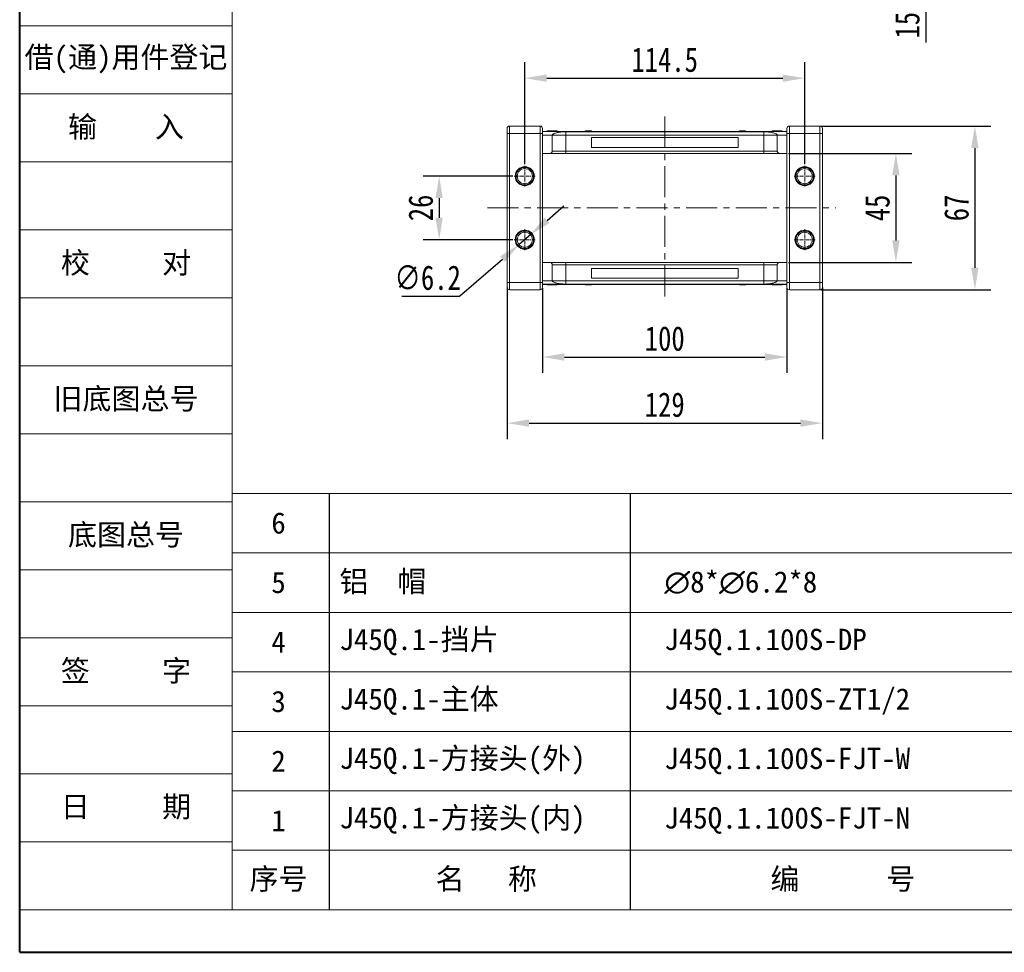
# Model space of a CAD drawing. Header units: millimetres. Extents: x 2205 to 3679, y 833 to 1866.
# Tile 1 of 86: x 2205 to 2607, y 833 to 1215. Entities that reach past the tile are written whole.
import ezdxf

# ---------------------------------------------------------------- set-up
doc = ezdxf.new("R2010")
doc.units = ezdxf.units.MM
doc.linetypes.add('CENTER', pattern=[0.6, 0.375, -0.075, 0.075, -0.075])
doc.linetypes.add('CENTERX2', pattern=[20.32, 12.7, -2.54, 2.54, -2.54])
doc.layers.add('标注线', color=7, linetype='Continuous', lineweight=15)
doc.styles.get("Standard").update_dxf_attribs({"font": '仿宋_GB2312.ttf', "width": 0.8})
doc.styles.add('样式 3.5', font='仿宋_GB2312.ttf')
doc.styles.add('样式 6', font='仿宋_GB2312.ttf')
doc.dimstyles.new('ISO-45.1', dxfattribs={"dimtxt": 10, "dimasz": 9, "dimexe": 6.5, "dimexo": 0.625, "dimgap": 2.5, "dimtad": 1, "dimtoh": 1, "dimdsep": 46, "dimtxsty": 'Standard', "dimcen": 2.5, "dimadec": 0, "dimazin": 0, "dimtfac": 1, "dimtmove": 0, "dimatfit": 3, "dimfxl": 0, "dimarcsym": 0})
doc.dimstyles.new('副本 ISO-45.1', dxfattribs={"dimtxt": 10, "dimasz": 9, "dimexe": 6.5, "dimexo": 0.625, "dimgap": 2.5, "dimtad": 1, "dimdsep": 46, "dimtxsty": 'Standard', "dimcen": 2.5, "dimadec": 0, "dimazin": 0, "dimtfac": 1, "dimtmove": 0, "dimatfit": 3, "dimfxl": 0, "dimarcsym": 0})

# ---------------------------------------------------------------- blocks, each defined once
blk = doc.blocks.new('*D2636')
at = {"color": 0, "lineweight": -2}
for p, q in [((2411.21, 1155.58), (2411.21, 1197.28)), ((2525.71, 1155.58), (2525.71, 1197.28)), ((2420.21, 1190.78), (2516.71, 1190.78))]:
    blk.add_line(p, q, dxfattribs=at)
at = {"color": 0, "lineweight": 9}
for points in [[(2420.21, 1192.28), (2420.21, 1189.28), (2411.21, 1190.78)], [(2516.71, 1192.28), (2516.71, 1189.28), (2525.71, 1190.78)]]:
    blk.add_solid(points, dxfattribs=at)
at = {"layer": 'Defpoints', "color": 0, "lineweight": 9}
for p in [(2525.71, 1190.78), (2411.21, 1154.96), (2525.71, 1154.96)]:
    blk.add_point(p, dxfattribs=at)
at = {"color": 0, "lineweight": 9, "insert": (2468.46, 1198.28), "char_height": 10, "attachment_point": 5}
blk.add_mtext('114.5', dxfattribs=at)
blk = doc.blocks.new('*D2637')
at = {"color": 0, "lineweight": -2}
for p, q in [((2406.29, 1150.67), (2369.68, 1150.67)), ((2376.18, 1141.67), (2376.18, 1133.67)), ((2406.29, 1124.67), (2369.68, 1124.67))]:
    blk.add_line(p, q, dxfattribs=at)
at = {"color": 0, "lineweight": 9}
for points in [[(2374.68, 1141.67), (2377.68, 1141.67), (2376.18, 1150.67)], [(2374.68, 1133.67), (2377.68, 1133.67), (2376.18, 1124.67)]]:
    blk.add_solid(points, dxfattribs=at)
at = {"layer": 'Defpoints', "color": 0, "lineweight": 9}
for p in [(2406.92, 1150.67), (2376.18, 1124.67), (2406.92, 1124.67)]:
    blk.add_point(p, dxfattribs=at)
at = {"color": 0, "lineweight": 9, "insert": (2368.68, 1137.67), "char_height": 10, "attachment_point": 5, "rotation": 90}
blk.add_mtext('26', dxfattribs=at)
blk = doc.blocks.new('*D2638')
at = {"color": 0, "lineweight": -2}
for p, q in [((2519.08, 1159.97), (2569.52, 1159.97)), ((2563.02, 1150.97), (2563.02, 1124.37)), ((2519.08, 1115.37), (2569.52, 1115.37))]:
    blk.add_line(p, q, dxfattribs=at)
at = {"color": 0, "lineweight": 9}
for points in [[(2561.52, 1150.97), (2564.52, 1150.97), (2563.02, 1159.97)], [(2561.52, 1124.37), (2564.52, 1124.37), (2563.02, 1115.37)]]:
    blk.add_solid(points, dxfattribs=at)
at = {"layer": 'Defpoints', "color": 0, "lineweight": 9}
for p in [(2518.46, 1159.97), (2518.46, 1115.37), (2563.02, 1115.37)]:
    blk.add_point(p, dxfattribs=at)
at = {"color": 0, "lineweight": 9, "insert": (2555.52, 1137.67), "char_height": 10, "attachment_point": 5, "rotation": 90}
blk.add_mtext('45', dxfattribs=at)
blk = doc.blocks.new('*D2639')
at = {"color": 0, "lineweight": -2}
for p, q in [((2532.27, 1171.17), (2601.84, 1171.17)), ((2595.34, 1162.17), (2595.34, 1113.17)), ((2532.27, 1104.17), (2601.84, 1104.17))]:
    blk.add_line(p, q, dxfattribs=at)
at = {"color": 0, "lineweight": 9}
for points in [[(2593.84, 1162.17), (2596.84, 1162.17), (2595.34, 1171.17)], [(2593.84, 1113.17), (2596.84, 1113.17), (2595.34, 1104.17)]]:
    blk.add_solid(points, dxfattribs=at)
at = {"layer": 'Defpoints', "color": 0, "lineweight": 9}
for p in [(2531.64, 1171.17), (2531.64, 1104.17), (2595.34, 1104.17)]:
    blk.add_point(p, dxfattribs=at)
at = {"color": 0, "lineweight": 9, "insert": (2587.84, 1137.67), "char_height": 10, "attachment_point": 5, "rotation": 90}
blk.add_mtext('67', dxfattribs=at)
blk = doc.blocks.new('*D2640')
at = {"color": 0, "lineweight": -2}
for p, q in [((2418.46, 1104.87), (2418.46, 1070.16)), ((2518.46, 1104.87), (2518.46, 1070.16)), ((2427.46, 1076.66), (2509.46, 1076.66))]:
    blk.add_line(p, q, dxfattribs=at)
at = {"color": 0, "lineweight": 9}
for points in [[(2427.46, 1078.16), (2427.46, 1075.16), (2418.46, 1076.66)], [(2509.46, 1078.16), (2509.46, 1075.16), (2518.46, 1076.66)]]:
    blk.add_solid(points, dxfattribs=at)
at = {"layer": 'Defpoints', "color": 0, "lineweight": 9}
for p in [(2418.46, 1105.49), (2518.46, 1105.49), (2518.46, 1076.66)]:
    blk.add_point(p, dxfattribs=at)
at = {"color": 0, "lineweight": 9, "insert": (2468.46, 1084.16), "char_height": 10, "attachment_point": 5}
blk.add_mtext('100', dxfattribs=at)
blk = doc.blocks.new('*D2641')
at = {"color": 0, "lineweight": -2}
for p, q in [((2403.96, 1105.15), (2403.96, 1043.1)), ((2532.96, 1105.15), (2532.96, 1043.1)), ((2412.96, 1049.6), (2523.96, 1049.6))]:
    blk.add_line(p, q, dxfattribs=at)
at = {"color": 0, "lineweight": 9}
for points in [[(2412.96, 1051.1), (2412.96, 1048.1), (2403.96, 1049.6)], [(2523.96, 1051.1), (2523.96, 1048.1), (2532.96, 1049.6)]]:
    blk.add_solid(points, dxfattribs=at)
at = {"layer": 'Defpoints', "color": 0, "lineweight": 9}
for p in [(2403.96, 1105.78), (2532.96, 1105.78), (2532.96, 1049.6)]:
    blk.add_point(p, dxfattribs=at)
at = {"color": 0, "lineweight": 9, "insert": (2468.46, 1057.1), "char_height": 10, "attachment_point": 5}
blk.add_mtext('129', dxfattribs=at)
blk = doc.blocks.new('*D2643')
at = {"color": 0, "lineweight": -2}
for p, q in [((2575.25, 1272.89), (2575.25, 1281.89)), ((2530.62, 1263.89), (2581.75, 1263.89)), ((2575.25, 1263.89), (2575.25, 1248.39)), ((2532.58, 1248.39), (2581.75, 1248.39)), ((2575.25, 1239.39), (2575.25, 1205.41))]:
    blk.add_line(p, q, dxfattribs=at)
at = {"color": 0, "lineweight": 9}
for points in [[(2573.75, 1272.89), (2576.75, 1272.89), (2575.25, 1263.89)], [(2573.75, 1239.39), (2576.75, 1239.39), (2575.25, 1248.39)]]:
    blk.add_solid(points, dxfattribs=at)
at = {"layer": 'Defpoints', "color": 0, "lineweight": 9}
for p in [(2530, 1263.89), (2531.96, 1248.39), (2575.25, 1248.39)]:
    blk.add_point(p, dxfattribs=at)
at = {"color": 0, "lineweight": 9, "insert": (2567.75, 1217.9), "char_height": 10, "attachment_point": 5, "rotation": 90}
blk.add_mtext('15.5', dxfattribs=at)
blk = doc.blocks.new('*D2656')
at = {"color": 0, "lineweight": -2}
for p, q in [((2420.35, 1132.59), (2427.15, 1138.49)), ((2413.55, 1126.7), (2408.87, 1122.64)), ((2384.56, 1101.56), (2402.07, 1116.74)), ((2360.86, 1101.56), (2384.56, 1101.56))]:
    blk.add_line(p, q, dxfattribs=at)
at = {"color": 0, "lineweight": 9}
for points in [[(2419.37, 1133.73), (2421.33, 1131.46), (2413.55, 1126.7)], [(2401.08, 1117.87), (2403.05, 1115.61), (2408.87, 1122.64)]]:
    blk.add_solid(points, dxfattribs=at)
at = {"layer": 'Defpoints', "color": 0, "lineweight": 9}
for p in [(2413.55, 1126.7), (2408.87, 1122.64)]:
    blk.add_point(p, dxfattribs=at)
at = {"color": 0, "lineweight": 9, "insert": (2371.46, 1109.06), "char_height": 10, "attachment_point": 5}
blk.add_mtext('∅6.2', dxfattribs=at)

msp = doc.modelspace()

# ---------------------------------------------------------------- linework, layer by layer
at = {"color": 7, "lineweight": 40}
for q in [(2204.591, 1866.035), (3665.419, 833.021)]:
    msp.add_line((2204.591, 833.021), q, dxfattribs=at)
at = {"color": 7, "lineweight": 13}
for q in [(2291.545, 1848.644), (3021.959, 850.411)]:
    msp.add_line((2291.545, 850.411), q, dxfattribs=at)
at = {"color": 7, "lineweight": 15}
for p, q in [((2204.591, 1212.14), (2291.545, 1212.14)), ((2204.591, 1184.315), (2291.545, 1184.315)), ((2204.591, 1156.49), (2291.545, 1156.49)), ((2204.591, 1128.664), (2291.545, 1128.664)), ((2204.591, 1100.839), (2291.545, 1100.839)), ((2204.591, 1073.014), (2291.545, 1073.014)), ((2204.591, 1045.189), (2291.545, 1045.189)), ((2291.545, 1020.841), (2868.868, 1020.841)), ((2204.591, 1017.363), (2291.545, 1017.363)), ((2291.545, 996.494), (2868.868, 996.494)), ((2204.591, 989.538), (2291.545, 989.538)), ((2291.545, 972.147), (2868.868, 972.147)), ((2204.591, 961.713), (2291.545, 961.713)), ((2291.545, 947.8), (2868.868, 947.8)), ((2204.591, 933.887), (2291.545, 933.887)), ((2291.545, 923.453), (2868.868, 923.453)), ((2204.591, 906.062), (2291.545, 906.062)), ((2291.545, 899.106), (2868.868, 899.106)), ((2204.591, 878.237), (2291.545, 878.237)), ((2291.545, 874.759), (3021.959, 874.759)), ((2204.591, 850.411), (2291.545, 850.411))]:
    msp.add_line(p, q, dxfattribs=at)
at = {"color": 1, "linetype": 'CENTERX2', "lineweight": 13}
for p, q in [((2468.459, 1175.03), (2468.459, 1100.301)), ((2395.918, 1137.666), (2538.468, 1137.666))]:
    msp.add_line(p, q, dxfattribs=at)
at = {"color": 7, "linetype": 'Continuous', "lineweight": 15}
for p, q in [((2404.959, 1168.166), (2403.959, 1168.166)), ((2403.959, 1168.166), (2403.959, 1107.166)), ((2404.959, 1171.166), (2404.959, 1168.166)), ((2417.459, 1171.166), (2404.959, 1171.166)), ((2404.959, 1107.166), (2404.959, 1168.166)), ((2404.959, 1168.166), (2417.459, 1168.166)), ((2417.459, 1171.166), (2417.459, 1168.166)), ((2418.459, 1168.166), (2417.459, 1168.166)), ((2417.459, 1168.166), (2417.459, 1107.166)), ((2468.459, 1168.966), (2418.459, 1168.966)), ((2418.459, 1168.921), (2468.459, 1168.921)), ((2418.459, 1168.166), (2418.459, 1107.166)), ((2420.407, 1169.166), (2420.407, 1168.966)), ((2420.814, 1169.166), (2420.814, 1168.966)), ((2422.431, 1169.166), (2422.431, 1168.966)), ((2424.048, 1169.166), (2424.048, 1168.966)), ((2424.459, 1169.166), (2424.459, 1168.966)), ((2468.459, 1168.834), (2427.959, 1168.834)), ((2427.959, 1168.834), (2427.959, 1167.466)), ((2435.976, 1168.966), (2435.976, 1169.166)), ((2435.976, 1169.166), (2436.203, 1169.166)), ((2436.203, 1169.166), (2436.203, 1168.966)), ((2436.215, 1169.166), (2436.203, 1169.166)), ((2436.215, 1168.966), (2436.215, 1169.166)), ((2436.215, 1169.166), (2436.32, 1169.166)), ((2436.32, 1168.966), (2436.32, 1169.166)), ((2436.32, 1169.166), (2436.802, 1169.166)), ((2436.802, 1169.166), (2436.802, 1168.966)), ((2437.011, 1169.166), (2436.802, 1169.166)), ((2437.011, 1168.966), (2437.011, 1169.166)), ((2437.011, 1169.166), (2438.389, 1169.166)), ((2438.389, 1169.166), (2438.389, 1168.966)), ((2438.529, 1169.166), (2438.389, 1169.166)), ((2438.529, 1168.966), (2438.529, 1169.166)), ((2518.459, 1168.966), (2468.459, 1168.966)), ((2468.459, 1168.921), (2518.459, 1168.921)), ((2508.959, 1168.834), (2468.459, 1168.834)), ((2499.003, 1169.166), (2499.003, 1168.966)), ((2499.007, 1169.166), (2499.003, 1169.166)), ((2499.007, 1168.966), (2499.007, 1169.166)), ((2499.007, 1169.166), (2499.488, 1169.166)), ((2499.488, 1168.966), (2499.488, 1169.166)), ((2499.748, 1169.166), (2499.488, 1169.166)), ((2499.748, 1169.166), (2499.748, 1168.966)), ((2499.819, 1169.166), (2499.748, 1169.166)), ((2499.819, 1168.966), (2499.819, 1169.166)), ((2499.819, 1169.166), (2500.263, 1169.166)), ((2500.263, 1168.966), (2500.263, 1169.166)), ((2500.263, 1169.166), (2500.981, 1169.166)), ((2500.981, 1168.966), (2500.981, 1169.166)), ((2500.981, 1169.166), (2501.332, 1169.166)), ((2501.332, 1169.166), (2501.332, 1168.966)), ((2501.438, 1169.166), (2501.332, 1169.166)), ((2501.438, 1168.966), (2501.438, 1169.166)), ((2501.438, 1169.166), (2501.556, 1169.166)), ((2501.556, 1168.966), (2501.556, 1169.166)), ((2508.959, 1167.466), (2508.959, 1168.834)), ((2512.459, 1169.166), (2512.459, 1168.966)), ((2514.512, 1168.966), (2514.512, 1169.166)), ((2516.51, 1169.166), (2516.51, 1168.966)), ((2518.459, 1168.166), (2519.459, 1168.166)), ((2518.459, 1107.166), (2518.459, 1168.166)), ((2519.459, 1168.166), (2519.459, 1171.166)), ((2531.959, 1171.166), (2519.459, 1171.166)), ((2519.459, 1168.166), (2531.959, 1168.166)), ((2519.459, 1107.166), (2519.459, 1168.166)), ((2531.959, 1168.166), (2531.959, 1171.166)), ((2531.959, 1168.166), (2532.959, 1168.166)), ((2531.959, 1168.166), (2531.959, 1107.166)), ((2532.959, 1107.166), (2532.959, 1168.166)), ((2422.459, 1167.466), (2418.459, 1167.466)), ((2422.459, 1167.466), (2427.959, 1167.466)), ((2422.459, 1167.466), (2422.459, 1160.966)), ((2427.959, 1167.466), (2427.959, 1160.966)), ((2427.959, 1167.466), (2468.459, 1167.466)), ((2468.459, 1166.466), (2438.459, 1166.466)), ((2438.459, 1166.466), (2438.459, 1162.466)), ((2468.459, 1167.466), (2508.959, 1167.466)), ((2498.459, 1166.466), (2468.459, 1166.466)), ((2498.459, 1162.466), (2498.459, 1166.466)), ((2508.959, 1167.466), (2514.459, 1167.466)), ((2508.959, 1160.966), (2508.959, 1167.466)), ((2514.459, 1167.466), (2518.459, 1167.466)), ((2514.459, 1160.966), (2514.459, 1167.466)), ((2427.959, 1160.966), (2422.459, 1160.966)), ((2427.959, 1160.966), (2427.959, 1159.966)), ((2468.459, 1160.966), (2427.959, 1160.966)), ((2438.459, 1162.466), (2468.459, 1162.466)), ((2468.459, 1162.466), (2498.459, 1162.466)), ((2508.959, 1160.966), (2468.459, 1160.966)), ((2514.459, 1160.966), (2508.959, 1160.966)), ((2508.959, 1160.966), (2508.959, 1159.966)), ((2418.459, 1159.966), (2421.459, 1159.966)), ((2427.959, 1159.966), (2468.459, 1159.966)), ((2468.459, 1159.966), (2508.959, 1159.966)), ((2515.459, 1159.966), (2518.459, 1159.966)), ((2421.459, 1115.366), (2418.459, 1115.366)), ((2422.459, 1114.366), (2422.459, 1107.866)), ((2422.459, 1114.366), (2427.959, 1114.366)), ((2427.959, 1115.366), (2427.959, 1114.366)), ((2468.459, 1115.366), (2427.959, 1115.366)), ((2427.959, 1114.366), (2427.959, 1107.866)), ((2427.959, 1114.366), (2468.459, 1114.366)), ((2468.459, 1112.866), (2438.459, 1112.866)), ((2438.459, 1112.866), (2438.459, 1108.866)), ((2508.959, 1115.366), (2468.459, 1115.366)), ((2468.459, 1114.366), (2508.959, 1114.366)), ((2498.459, 1112.866), (2468.459, 1112.866)), ((2498.459, 1108.866), (2498.459, 1112.866)), ((2508.959, 1114.366), (2508.959, 1115.366)), ((2508.959, 1114.366), (2514.459, 1114.366)), ((2508.959, 1107.866), (2508.959, 1114.366)), ((2514.459, 1107.866), (2514.459, 1114.366)), ((2515.459, 1115.366), (2518.459, 1115.366)), ((2418.459, 1107.866), (2422.459, 1107.866)), ((2427.959, 1107.866), (2422.459, 1107.866)), ((2427.959, 1107.866), (2427.959, 1106.497)), ((2468.459, 1107.866), (2427.959, 1107.866)), ((2438.459, 1108.866), (2468.459, 1108.866)), ((2468.459, 1108.866), (2498.459, 1108.866)), ((2508.959, 1107.866), (2468.459, 1107.866)), ((2508.959, 1107.866), (2508.959, 1106.497)), ((2514.459, 1107.866), (2508.959, 1107.866)), ((2518.459, 1107.866), (2514.459, 1107.866)), ((2404.959, 1107.166), (2403.959, 1107.166)), ((2404.959, 1107.166), (2404.959, 1104.166)), ((2417.459, 1107.166), (2404.959, 1107.166)), ((2404.959, 1104.166), (2417.459, 1104.166)), ((2417.459, 1107.166), (2417.459, 1104.166)), ((2418.459, 1107.166), (2417.459, 1107.166)), ((2468.459, 1106.41), (2418.459, 1106.41)), ((2418.459, 1106.366), (2468.459, 1106.366)), ((2420.407, 1106.166), (2420.407, 1106.366)), ((2422.405, 1106.366), (2422.405, 1106.166)), ((2424.459, 1106.166), (2424.459, 1106.366)), ((2427.959, 1106.497), (2468.459, 1106.497)), ((2435.976, 1106.366), (2435.976, 1106.166)), ((2436.094, 1106.166), (2435.976, 1106.166)), ((2436.094, 1106.366), (2436.094, 1106.166)), ((2436.094, 1106.166), (2436.2, 1106.166)), ((2436.2, 1106.166), (2436.2, 1106.366)), ((2436.551, 1106.166), (2436.2, 1106.166)), ((2436.551, 1106.366), (2436.551, 1106.166)), ((2437.269, 1106.166), (2436.551, 1106.166)), ((2437.269, 1106.366), (2437.269, 1106.166)), ((2437.713, 1106.166), (2437.269, 1106.166)), ((2437.713, 1106.366), (2437.713, 1106.166)), ((2437.713, 1106.166), (2437.784, 1106.166)), ((2437.784, 1106.166), (2437.784, 1106.366)), ((2437.784, 1106.166), (2438.044, 1106.166)), ((2438.044, 1106.366), (2438.044, 1106.166)), ((2438.525, 1106.166), (2438.044, 1106.166)), ((2438.525, 1106.366), (2438.525, 1106.166)), ((2438.525, 1106.166), (2438.529, 1106.166)), ((2438.529, 1106.166), (2438.529, 1106.366)), ((2468.459, 1106.497), (2508.959, 1106.497)), ((2518.459, 1106.41), (2468.459, 1106.41)), ((2468.459, 1106.366), (2518.459, 1106.366)), ((2499.003, 1106.366), (2499.003, 1106.166)), ((2499.003, 1106.166), (2499.143, 1106.166)), ((2499.143, 1106.166), (2499.143, 1106.366)), ((2500.521, 1106.166), (2499.143, 1106.166)), ((2500.521, 1106.366), (2500.521, 1106.166)), ((2500.521, 1106.166), (2500.73, 1106.166)), ((2500.73, 1106.166), (2500.73, 1106.366)), ((2501.212, 1106.166), (2500.73, 1106.166)), ((2501.212, 1106.366), (2501.212, 1106.166)), ((2501.317, 1106.166), (2501.212, 1106.166)), ((2501.317, 1106.366), (2501.317, 1106.166)), ((2501.317, 1106.166), (2501.329, 1106.166)), ((2501.329, 1106.166), (2501.329, 1106.366)), ((2501.556, 1106.166), (2501.329, 1106.166)), ((2501.556, 1106.366), (2501.556, 1106.166)), ((2512.459, 1106.166), (2512.459, 1106.366)), ((2512.87, 1106.166), (2512.87, 1106.366)), ((2514.486, 1106.166), (2514.486, 1106.366)), ((2516.104, 1106.166), (2516.104, 1106.366)), ((2516.51, 1106.166), (2516.51, 1106.366)), ((2518.459, 1107.166), (2519.459, 1107.166)), ((2519.459, 1104.166), (2519.459, 1107.166)), ((2531.959, 1107.166), (2519.459, 1107.166)), ((2519.459, 1104.166), (2531.959, 1104.166)), ((2531.959, 1104.166), (2531.959, 1107.166)), ((2531.959, 1107.166), (2532.959, 1107.166))]:
    msp.add_line(p, q, dxfattribs=at)
at = {"color": 1, "linetype": 'CENTER', "lineweight": 9, "ltscale": 3.9624}
for p, q in [((2411.209, 1146.376), (2411.209, 1154.956)), ((2525.709, 1146.376), (2525.709, 1154.956)), ((2406.919, 1150.666), (2415.499, 1150.666)), ((2521.419, 1150.666), (2529.999, 1150.666)), ((2411.209, 1120.376), (2411.209, 1128.956)), ((2525.709, 1120.376), (2525.709, 1128.956)), ((2406.919, 1124.666), (2415.499, 1124.666)), ((2521.419, 1124.666), (2529.999, 1124.666))]:
    msp.add_line(p, q, dxfattribs=at)
at = {"color": 7}
for p, q in [((2331.146, 1020.841), (2331.146, 850.411)), ((2454.384, 1020.841), (2454.384, 850.411))]:
    msp.add_line(p, q, dxfattribs=at)
at = {"color": 7, "linetype": 'Continuous', "lineweight": 15}
for centre, radius in [((2411.209, 1150.666), 3.9), ((2411.209, 1150.666), 3.1), ((2525.709, 1150.666), 3.9), ((2525.709, 1150.666), 3.1), ((2411.209, 1124.666), 3.9), ((2525.709, 1124.666), 3.9), ((2411.209, 1124.666), 3.1), ((2525.709, 1124.666), 3.1)]:
    msp.add_circle(centre, radius, dxfattribs=at)
for centre, start, end in [((2404.959, 1170.166), 90, 180), ((2417.459, 1170.166), 0, 90), ((2519.459, 1170.166), 90, 180), ((2531.959, 1170.166), 0, 90), ((2404.959, 1105.166), 180, 270), ((2417.459, 1105.166), 270, 0), ((2519.459, 1105.166), 180, 270), ((2531.959, 1105.166), 270, 0)]:
    msp.add_arc(centre, 1, start, end, dxfattribs=at)
for points, knots in [([(2403.959, 1170.166), (2403.959, 1170.139), (2403.959, 1170.097), (2403.959, 1169.848), (2403.959, 1169.59), (2403.959, 1169.272), (2403.959, 1168.805), (2403.959, 1168.417), (2403.959, 1168.166)], [0, 0, 0, 0, 0.23944295, 0.36980709, 0.50000008, 0.63036414, 0.76055705, 1, 1, 1, 1]), ([(2418.459, 1170.166), (2418.459, 1170.139), (2418.459, 1170.097), (2418.459, 1169.848), (2418.459, 1169.59), (2418.459, 1169.272), (2418.459, 1168.806), (2418.459, 1168.417), (2418.459, 1168.166)], [0, 0, 0, 0, 0.2394429, 0.3696359, 0.4999999, 0.6301929, 0.7605571, 1, 1, 1, 1]), ([(2420.814, 1169.166), (2420.763, 1169.166), (2420.662, 1169.166), (2420.546, 1169.166), (2420.463, 1169.166), (2420.425, 1169.166), (2420.41, 1169.166), (2420.408, 1169.166), (2420.407, 1169.166)], [0, 0, 0, 0, 0.1937693, 0.3935642, 0.587886, 0.7891312, 0.8942826, 1, 1, 1, 1]), ([(2422.431, 1169.166), (2422.298, 1169.166), (2421.995, 1169.166), (2421.474, 1169.166), (2421.052, 1169.166), (2420.844, 1169.166), (2420.814, 1169.166)], [0, 0, 0, 0, 0.2366286, 0.5373614, 0.9329864, 1, 1, 1, 1]), ([(2424.048, 1169.166), (2423.993, 1169.166), (2423.884, 1169.166), (2423.652, 1169.166), (2423.357, 1169.166), (2423.025, 1169.166), (2422.716, 1169.166), (2422.526, 1169.166), (2422.431, 1169.166)], [0, 0, 0, 0, 0.118432, 0.2393289, 0.4494336, 0.6641784, 0.8318201, 1, 1, 1, 1]), ([(2427.959, 1168.834), (2427.567, 1168.825), (2426.871, 1168.809), (2425.951, 1168.721), (2425.167, 1168.618), (2424.454, 1168.488), (2423.791, 1168.329), (2423.221, 1168.14), (2422.785, 1167.925), (2422.511, 1167.698), (2422.476, 1167.543), (2422.459, 1167.466)], [0, 0, 0, 0, 0.1253767, 0.2231439, 0.3210442, 0.4226148, 0.5242047, 0.6437825, 0.7633681, 0.8816833, 1, 1, 1, 1]), ([(2424.459, 1169.166), (2424.456, 1169.166), (2424.452, 1169.166), (2424.408, 1169.166), (2424.331, 1169.166), (2424.232, 1169.166), (2424.134, 1169.166), (2424.076, 1169.166), (2424.048, 1169.166)], [0, 0, 0, 0, 0.1926273, 0.3886837, 0.5820134, 0.7832006, 0.8910383, 1, 1, 1, 1]), ([(2514.459, 1167.466), (2514.439, 1167.547), (2514.401, 1167.71), (2514.098, 1167.948), (2513.62, 1168.171), (2512.969, 1168.374), (2512.163, 1168.55), (2511.335, 1168.678), (2510.548, 1168.762), (2509.797, 1168.82), (2509.253, 1168.829), (2508.959, 1168.834)], [0, 0, 0, 0, 0.1245955, 0.2491892, 0.3738223, 0.4984451, 0.6220504, 0.7455895, 0.8257011, 0.9057067, 1, 1, 1, 1]), ([(2514.512, 1169.166), (2514.379, 1169.166), (2513.978, 1169.166), (2513.422, 1169.166), (2512.913, 1169.166), (2512.611, 1169.166), (2512.473, 1169.166), (2512.462, 1169.166), (2512.459, 1169.166)], [0, 0, 0, 0, 0.1423372, 0.4291269, 0.5899433, 0.7512055, 0.9098946, 1, 1, 1, 1]), ([(2516.51, 1169.166), (2516.499, 1169.166), (2516.478, 1169.166), (2516.276, 1169.166), (2515.971, 1169.166), (2515.436, 1169.166), (2514.926, 1169.166), (2514.571, 1169.166), (2514.512, 1169.166)], [0, 0, 0, 0, 0.148288, 0.2977445, 0.4437132, 0.6077915, 0.9347078, 1, 1, 1, 1]), ([(2518.459, 1168.166), (2518.459, 1168.417), (2518.459, 1168.805), (2518.459, 1169.272), (2518.459, 1169.59), (2518.459, 1169.848), (2518.459, 1170.097), (2518.459, 1170.139), (2518.459, 1170.166)], [0, 0, 0, 0, 0.2394429, 0.3696359, 0.4999999, 0.6301929, 0.7605571, 1, 1, 1, 1]), ([(2532.959, 1168.166), (2532.959, 1168.417), (2532.959, 1168.806), (2532.959, 1169.272), (2532.959, 1169.59), (2532.959, 1169.848), (2532.959, 1170.097), (2532.959, 1170.139), (2532.959, 1170.166)], [0, 0, 0, 0, 0.2394429, 0.3698071, 0.5000001, 0.6303641, 0.7605571, 1, 1, 1, 1]), ([(2422.459, 1160.966), (2422.448, 1160.853), (2422.426, 1160.628), (2422.253, 1160.329), (2421.999, 1160.103), (2421.718, 1159.983), (2421.532, 1159.971), (2421.459, 1159.966)], [0, 0, 0, 0, 0.2146939, 0.4293877, 0.6440816, 0.8587754, 1, 1, 1, 1]), ([(2515.459, 1159.966), (2515.346, 1159.977), (2515.121, 1159.999), (2514.822, 1160.171), (2514.596, 1160.425), (2514.476, 1160.706), (2514.464, 1160.892), (2514.459, 1160.966)], [0, 0, 0, 0, 0.21469386, 0.42938772, 0.64408158, 0.85877544, 1, 1, 1, 1]), ([(2421.459, 1159.966), (2421.48, 1159.966), (2421.523, 1159.966), (2421.885, 1159.966), (2422.485, 1159.966), (2423.33, 1159.966), (2424.199, 1159.966), (2424.963, 1159.966), (2425.745, 1159.966), (2426.746, 1159.966), (2427.562, 1159.966), (2427.959, 1159.966)], [0, 0, 0, 0, 0.11649679, 0.2399717, 0.36857994, 0.49991744, 0.63125493, 0.69561579, 0.7600283, 0.88350321, 1, 1, 1, 1]), ([(2508.959, 1159.966), (2509.355, 1159.966), (2510.172, 1159.966), (2511.383, 1159.966), (2512.548, 1159.966), (2513.588, 1159.966), (2514.293, 1159.966), (2514.74, 1159.966), (2515.094, 1159.966), (2515.394, 1159.966), (2515.438, 1159.966), (2515.459, 1159.966)], [0, 0, 0, 0, 0.1164968, 0.2399717, 0.3685799, 0.4999174, 0.6312549, 0.6956158, 0.7600283, 0.8835032, 1, 1, 1, 1]), ([(2407.609, 1150.666), (2407.621, 1150.892), (2407.645, 1151.344), (2407.849, 1152.016), (2408.177, 1152.657), (2408.646, 1153.228), (2409.122, 1153.618), (2409.545, 1153.866), (2409.975, 1154.061), (2410.53, 1154.224), (2411.208, 1154.286), (2411.887, 1154.224), (2412.559, 1154.027), (2413.2, 1153.697), (2413.771, 1153.229), (2414.161, 1152.752), (2414.409, 1152.329), (2414.603, 1151.9), (2414.773, 1151.344), (2414.797, 1150.892), (2414.809, 1150.666)], [0, 0, 0, 0, 0.05998, 0.1199831, 0.1849463, 0.249957, 0.3149202, 0.3472901, 0.3800161, 0.4399843, 0.4999996, 0.5599679, 0.6199831, 0.6849463, 0.749957, 0.8149202, 0.8472901, 0.8800161, 0.9399965, 1, 1, 1, 1]), ([(2522.109, 1150.666), (2522.121, 1150.892), (2522.145, 1151.344), (2522.349, 1152.016), (2522.677, 1152.657), (2523.146, 1153.228), (2523.622, 1153.618), (2524.045, 1153.866), (2524.475, 1154.061), (2525.03, 1154.224), (2525.708, 1154.286), (2526.387, 1154.224), (2527.059, 1154.027), (2527.7, 1153.697), (2528.271, 1153.229), (2528.661, 1152.752), (2528.909, 1152.329), (2529.103, 1151.9), (2529.273, 1151.344), (2529.297, 1150.892), (2529.309, 1150.666)], [0, 0, 0, 0, 0.05998, 0.1199831, 0.1849463, 0.249957, 0.3149202, 0.3472901, 0.3800161, 0.4399843, 0.4999996, 0.5599679, 0.6199831, 0.6849463, 0.749957, 0.8149202, 0.8472901, 0.8800161, 0.9399965, 1, 1, 1, 1]), ([(2414.809, 1150.666), (2414.797, 1150.439), (2414.773, 1149.987), (2414.568, 1149.315), (2414.24, 1148.675), (2413.772, 1148.103), (2413.295, 1147.713), (2412.872, 1147.465), (2412.443, 1147.27), (2411.887, 1147.107), (2411.209, 1147.045), (2410.53, 1147.107), (2409.858, 1147.304), (2409.218, 1147.634), (2408.646, 1148.103), (2408.256, 1148.579), (2408.008, 1149.002), (2407.814, 1149.432), (2407.645, 1149.987), (2407.621, 1150.439), (2407.609, 1150.666)], [0, 0, 0, 0, 0.05998, 0.1199831, 0.1849463, 0.249957, 0.3149202, 0.3472901, 0.3800161, 0.4399843, 0.4999996, 0.5599679, 0.6199831, 0.6849463, 0.749957, 0.8149202, 0.8472901, 0.8800161, 0.9399965, 1, 1, 1, 1]), ([(2529.309, 1150.666), (2529.297, 1150.439), (2529.273, 1149.987), (2529.068, 1149.315), (2528.74, 1148.675), (2528.272, 1148.103), (2527.795, 1147.713), (2527.372, 1147.465), (2526.943, 1147.27), (2526.387, 1147.107), (2525.709, 1147.045), (2525.03, 1147.107), (2524.358, 1147.304), (2523.718, 1147.634), (2523.146, 1148.103), (2522.756, 1148.579), (2522.508, 1149.002), (2522.314, 1149.432), (2522.145, 1149.987), (2522.121, 1150.439), (2522.109, 1150.666)], [0, 0, 0, 0, 0.05998, 0.1199831, 0.1849463, 0.249957, 0.3149202, 0.3472901, 0.3800161, 0.4399843, 0.4999996, 0.5599679, 0.6199831, 0.6849463, 0.749957, 0.8149202, 0.8472901, 0.8800161, 0.9399965, 1, 1, 1, 1]), ([(2407.609, 1124.666), (2407.621, 1124.892), (2407.645, 1125.344), (2407.849, 1126.016), (2408.177, 1126.657), (2408.646, 1127.228), (2409.122, 1127.618), (2409.545, 1127.866), (2409.975, 1128.061), (2410.53, 1128.224), (2411.208, 1128.286), (2411.887, 1128.224), (2412.559, 1128.027), (2413.2, 1127.697), (2413.771, 1127.229), (2414.161, 1126.752), (2414.409, 1126.329), (2414.603, 1125.9), (2414.773, 1125.344), (2414.797, 1124.892), (2414.809, 1124.666)], [0, 0, 0, 0, 0.05998, 0.1199831, 0.1849463, 0.249957, 0.3149202, 0.3472901, 0.3800161, 0.4399843, 0.4999996, 0.5599679, 0.6199831, 0.6849463, 0.749957, 0.8149202, 0.8472901, 0.8800161, 0.9399965, 1, 1, 1, 1]), ([(2522.109, 1124.666), (2522.121, 1124.892), (2522.145, 1125.344), (2522.349, 1126.016), (2522.677, 1126.657), (2523.146, 1127.228), (2523.622, 1127.618), (2524.045, 1127.866), (2524.475, 1128.061), (2525.03, 1128.224), (2525.708, 1128.286), (2526.387, 1128.224), (2527.059, 1128.027), (2527.7, 1127.697), (2528.271, 1127.229), (2528.661, 1126.752), (2528.909, 1126.329), (2529.103, 1125.9), (2529.273, 1125.344), (2529.297, 1124.892), (2529.309, 1124.666)], [0, 0, 0, 0, 0.05998, 0.1199831, 0.1849463, 0.249957, 0.3149202, 0.3472901, 0.3800161, 0.4399843, 0.4999996, 0.5599679, 0.6199831, 0.6849463, 0.749957, 0.8149202, 0.8472901, 0.8800161, 0.9399965, 1, 1, 1, 1]), ([(2414.809, 1124.666), (2414.797, 1124.439), (2414.773, 1123.987), (2414.568, 1123.315), (2414.24, 1122.675), (2413.772, 1122.103), (2413.295, 1121.713), (2412.872, 1121.465), (2412.443, 1121.27), (2411.887, 1121.107), (2411.209, 1121.045), (2410.53, 1121.107), (2409.858, 1121.304), (2409.218, 1121.634), (2408.646, 1122.103), (2408.256, 1122.579), (2408.008, 1123.002), (2407.814, 1123.432), (2407.645, 1123.987), (2407.621, 1124.439), (2407.609, 1124.666)], [0, 0, 0, 0, 0.05998, 0.1199831, 0.1849463, 0.249957, 0.3149202, 0.3472901, 0.3800161, 0.4399843, 0.4999996, 0.5599679, 0.6199831, 0.6849463, 0.749957, 0.8149202, 0.8472901, 0.8800161, 0.9399965, 1, 1, 1, 1]), ([(2529.309, 1124.666), (2529.297, 1124.439), (2529.273, 1123.987), (2529.068, 1123.315), (2528.74, 1122.675), (2528.272, 1122.103), (2527.795, 1121.713), (2527.372, 1121.465), (2526.943, 1121.27), (2526.387, 1121.107), (2525.709, 1121.045), (2525.03, 1121.107), (2524.358, 1121.304), (2523.718, 1121.634), (2523.146, 1122.103), (2522.756, 1122.579), (2522.508, 1123.002), (2522.314, 1123.432), (2522.145, 1123.987), (2522.121, 1124.439), (2522.109, 1124.666)], [0, 0, 0, 0, 0.05998, 0.1199831, 0.1849463, 0.249957, 0.3149202, 0.3472901, 0.3800161, 0.4399843, 0.4999996, 0.5599679, 0.6199831, 0.6849463, 0.749957, 0.8149202, 0.8472901, 0.8800161, 0.9399965, 1, 1, 1, 1]), ([(2421.459, 1115.366), (2421.571, 1115.355), (2421.796, 1115.333), (2422.096, 1115.16), (2422.322, 1114.906), (2422.442, 1114.625), (2422.454, 1114.439), (2422.459, 1114.366)], [0, 0, 0, 0, 0.21469386, 0.42938772, 0.64408158, 0.85877544, 1, 1, 1, 1]), ([(2427.959, 1115.366), (2427.562, 1115.366), (2426.746, 1115.366), (2425.534, 1115.366), (2424.369, 1115.366), (2423.33, 1115.366), (2422.624, 1115.366), (2422.177, 1115.366), (2421.823, 1115.366), (2421.523, 1115.366), (2421.48, 1115.366), (2421.459, 1115.366)], [0, 0, 0, 0, 0.1164968, 0.2399717, 0.3685799, 0.4999174, 0.6312549, 0.6956158, 0.7600283, 0.8835032, 1, 1, 1, 1]), ([(2515.459, 1115.366), (2515.438, 1115.366), (2515.394, 1115.366), (2515.033, 1115.366), (2514.433, 1115.366), (2513.588, 1115.366), (2512.718, 1115.366), (2511.954, 1115.366), (2511.173, 1115.366), (2510.172, 1115.366), (2509.355, 1115.366), (2508.959, 1115.366)], [0, 0, 0, 0, 0.1164968, 0.2399717, 0.3685799, 0.4999174, 0.6312549, 0.6956158, 0.7600283, 0.8835032, 1, 1, 1, 1]), ([(2514.459, 1114.366), (2514.47, 1114.478), (2514.492, 1114.703), (2514.664, 1115.003), (2514.918, 1115.229), (2515.199, 1115.349), (2515.385, 1115.361), (2515.459, 1115.366)], [0, 0, 0, 0, 0.21469386, 0.42938772, 0.64408158, 0.85877544, 1, 1, 1, 1]), ([(2422.459, 1107.866), (2422.478, 1107.784), (2422.517, 1107.621), (2422.819, 1107.384), (2423.298, 1107.16), (2423.949, 1106.957), (2424.755, 1106.781), (2425.582, 1106.654), (2426.369, 1106.569), (2427.12, 1106.512), (2427.664, 1106.502), (2427.959, 1106.497)], [0, 0, 0, 0, 0.1245955, 0.2491892, 0.3738223, 0.4984451, 0.6220504, 0.7455895, 0.8257011, 0.9057067, 1, 1, 1, 1]), ([(2508.959, 1106.497), (2509.35, 1106.506), (2510.046, 1106.522), (2510.966, 1106.61), (2511.75, 1106.714), (2512.463, 1106.843), (2513.126, 1107.002), (2513.697, 1107.191), (2514.133, 1107.407), (2514.406, 1107.634), (2514.441, 1107.788), (2514.459, 1107.866)], [0, 0, 0, 0, 0.1253767, 0.2231439, 0.3210442, 0.4226148, 0.5242047, 0.6437825, 0.7633681, 0.8816833, 1, 1, 1, 1]), ([(2403.959, 1107.166), (2403.959, 1106.914), (2403.959, 1106.526), (2403.959, 1106.06), (2403.959, 1105.741), (2403.959, 1105.483), (2403.959, 1105.234), (2403.959, 1105.193), (2403.959, 1105.166)], [0, 0, 0, 0, 0.2394429, 0.3698071, 0.5000001, 0.6303641, 0.7605571, 1, 1, 1, 1]), ([(2418.459, 1107.166), (2418.459, 1106.914), (2418.459, 1106.526), (2418.459, 1106.06), (2418.459, 1105.742), (2418.459, 1105.483), (2418.459, 1105.234), (2418.459, 1105.193), (2418.459, 1105.166)], [0, 0, 0, 0, 0.2394429, 0.3696359, 0.4999999, 0.6301929, 0.7605571, 1, 1, 1, 1]), ([(2420.407, 1106.166), (2420.418, 1106.166), (2420.439, 1106.166), (2420.64, 1106.166), (2420.945, 1106.166), (2421.481, 1106.166), (2421.992, 1106.166), (2422.347, 1106.166), (2422.405, 1106.166)], [0, 0, 0, 0, 0.1482689, 0.2976473, 0.4424214, 0.6078512, 0.9356585, 1, 1, 1, 1]), ([(2422.405, 1106.166), (2422.538, 1106.166), (2422.94, 1106.166), (2423.495, 1106.166), (2424.004, 1106.166), (2424.306, 1106.166), (2424.444, 1106.166), (2424.455, 1106.166), (2424.459, 1106.166)], [0, 0, 0, 0, 0.1423372, 0.4291269, 0.5899433, 0.7512055, 0.9098946, 1, 1, 1, 1]), ([(2512.459, 1106.166), (2512.461, 1106.166), (2512.465, 1106.166), (2512.509, 1106.166), (2512.587, 1106.166), (2512.686, 1106.166), (2512.784, 1106.166), (2512.841, 1106.166), (2512.87, 1106.166)], [0, 0, 0, 0, 0.1926347, 0.388697, 0.5820148, 0.7830443, 0.8909593, 1, 1, 1, 1]), ([(2512.87, 1106.166), (2512.924, 1106.166), (2513.033, 1106.166), (2513.27, 1106.166), (2513.578, 1106.166), (2513.915, 1106.166), (2514.219, 1106.166), (2514.397, 1106.166), (2514.486, 1106.166)], [0, 0, 0, 0, 0.1184406, 0.2393457, 0.4595932, 0.6849248, 0.8422399, 1, 1, 1, 1]), ([(2514.486, 1106.166), (2514.619, 1106.166), (2514.923, 1106.166), (2515.452, 1106.166), (2515.874, 1106.166), (2516.081, 1106.166), (2516.104, 1106.166)], [0, 0, 0, 0, 0.23673076, 0.53755546, 0.94966792, 1, 1, 1, 1]), ([(2516.104, 1106.166), (2516.154, 1106.166), (2516.256, 1106.166), (2516.371, 1106.166), (2516.454, 1106.166), (2516.492, 1106.166), (2516.507, 1106.166), (2516.509, 1106.166), (2516.51, 1106.166)], [0, 0, 0, 0, 0.1937762, 0.3936, 0.5878635, 0.7889077, 0.894169, 1, 1, 1, 1]), ([(2518.459, 1105.166), (2518.459, 1105.193), (2518.459, 1105.234), (2518.459, 1105.483), (2518.459, 1105.741), (2518.459, 1106.06), (2518.459, 1106.526), (2518.459, 1106.914), (2518.459, 1107.166)], [0, 0, 0, 0, 0.2394429, 0.3696359, 0.4999999, 0.6301929, 0.7605571, 1, 1, 1, 1]), ([(2532.959, 1105.166), (2532.959, 1105.193), (2532.959, 1105.234), (2532.959, 1105.483), (2532.959, 1105.742), (2532.959, 1106.06), (2532.959, 1106.526), (2532.959, 1106.914), (2532.959, 1107.166)], [0, 0, 0, 0, 0.23944295, 0.36980709, 0.50000008, 0.63036414, 0.76055705, 1, 1, 1, 1])]:
    msp.add_open_spline(points, degree=3, knots=knots, dxfattribs=at)

# ---------------------------------------------------------------- texts
at = {"color": 7, "linetype": 'CENTER', "lineweight": 18, "char_height": 8.6954, "width": 86.95403, "attachment_point": 5, "style": '样式 3.5'}
for s, insert in [('{\\fSimSun|b0|i0|c134|p2;借}({\\fSimSun|b0|i0|c134|p2;通}){\\fSimSun|b0|i0|c134|p2;用件登记}', (2248.068, 1198.228)), ('\\f宋体|b0|i0|c134|p2;校     对', (2248.068, 1114.752)), ('\\f宋体|b0|i0|c134|p2;旧底图总号', (2248.068, 1059.101)), ('\\f宋体|b0|i0|c134|p2;底图总号', (2248.068, 1003.451)), ('\\f宋体|b0|i0|c134|p2;签     字', (2248.068, 947.8)), ('\\f宋体|b0|i0|c134|p2;日     期', (2248.068, 892.149))]:
    msp.add_mtext(s, dxfattribs=dict(at, insert=insert))
at = {"color": 7, "lineweight": 18, "insert": (2248.068, 1170.402), "char_height": 8.6954, "width": 86.95403, "attachment_point": 5, "style": '样式 3.5'}
msp.add_mtext('{\\fSimSun|b0|i0|c134|p2;输    入}', dxfattribs=at)
at = {"layer": '标注线', "color": 7, "lineweight": 18, "char_height": 6.26069, "style": '样式 6'}
for s, insert, width, attachment_point in [('{\\H1.389x;6}', (2310.491, 1008.668), 41.73793, 5), ('{\\H1.389x;5}', (2310.491, 984.321), 41.73793, 5), ('{\\H1.389x;铝  帽}', (2335.399, 984.321), 156.50043, 4), ('{\\fISOCPEUR|b0|i0|c0|p34;\\H1.389x;∅\\fFangSong_GB2312|b0|i0|c134|p49;8*\\fISOCPEUR|b0|i0|c0|p34;∅\\fFangSong_GB2312|b0|i0|c134|p49;6.2*8}', (2468.29, 984.321), 120.34268, 4), ('{\\H1.389x;4}', (2310.491, 959.974), 41.73793, 5), ('{\\H1.389x;J45Q.1-挡片}', (2335.399, 959.974), 156.50043, 4), ('{\\H1.389x;J45Q.1.100S-DP}', (2468.29, 959.974), 120.34268, 4), ('{\\H1.389x;3}', (2310.491, 935.626), 41.73793, 5), ('{\\H1.389x;J45Q.1-主体}', (2335.399, 935.626), 120.44766, 4), ('{\\H1.389x;J45Q.1.100S-ZT1/2}', (2468.29, 935.626), 120.34268, 4), ('{\\H1.389x;2}', (2310.491, 911.279), 41.73793, 5), ('{\\H1.389x;J45Q.1-方接头(外)}', (2335.399, 911.279), 156.50043, 4), ('{\\H1.389x;J45Q.1.100S-FJT-W}', (2468.29, 911.279), 120.34268, 4), ('{\\H1.389x;1}', (2310.491, 886.932), 41.73793, 5), ('{\\H1.389x;J45Q.1-方接头(内)}', (2335.399, 886.932), 148.44796, 4), ('{\\H1.389x;J45Q.1.100S-FJT-N}', (2468.29, 886.932), 120.34268, 4), ('{\\H1.389x;序号}', (2310.491, 862.585), 41.73793, 5), ('{\\H1.389x;名   称}', (2395.448, 862.585), 83.26718, 5), ('{\\H1.389x;编      号}', (2541.321, 862.585), 120.34268, 5)]:
    msp.add_mtext(s, dxfattribs=dict(at, insert=insert, width=width, attachment_point=attachment_point))

# ---------------------------------------------------------------- dimensions: what is measured, and where the dimension line sits
at = {"color": 5, "lineweight": 9}
for base, p1, p2, picture, middle in [((2575.247, 1248.392), (2529.999, 1263.892), (2531.959, 1248.392), '*D2643', (2567.747, 1217.902)), ((2595.336, 1104.166), (2531.64, 1171.166), (2531.64, 1104.166), '*D2639', (2587.836, 1137.666)), ((2376.184, 1124.666), (2406.919, 1150.666), (2406.919, 1124.666), '*D2637', (2368.684, 1137.666))]:
    dim = msp.add_linear_dim(base=base, p1=p1, p2=p2, angle=90, dimstyle='副本 ISO-45.1', dxfattribs=at)
    dim.commit()
    dim.dimension.update_dxf_attribs({"geometry": picture, "text_midpoint": middle})
for base, p1, p2, picture, middle in [((2525.709, 1190.783), (2411.209, 1154.956), (2525.709, 1154.956), '*D2636', (2468.459, 1198.283)), ((2532.959, 1049.603), (2403.959, 1105.777), (2532.959, 1105.777), '*D2641', (2468.459, 1057.103)), ((2518.459, 1076.658), (2418.459, 1105.492), (2518.459, 1105.492), '*D2640', (2468.459, 1084.158))]:
    dim = msp.add_linear_dim(base=base, p1=p1, p2=p2, dimstyle='副本 ISO-45.1', dxfattribs=at)
    dim.commit()
    dim.dimension.update_dxf_attribs({"geometry": picture, "text_midpoint": middle})
dim = msp.add_linear_dim(base=(2563.016, 1115.366), p1=(2518.459, 1159.966), p2=(2518.459, 1115.366), angle=90, text='45', dimstyle='副本 ISO-45.1', dxfattribs=at)
dim.commit()
dim.dimension.update_dxf_attribs({"geometry": '*D2638', "text_midpoint": (2555.516, 1137.666)})
dim = msp.add_diameter_dim_2p(p1=(2413.551, 1126.696), p2=(2408.866, 1122.635), dimstyle='ISO-45.1', dxfattribs=at)
dim.commit()
dim.dimension.update_dxf_attribs({"geometry": '*D2656', "text_midpoint": (2371.458, 1101.562), "dimtype": 163})

doc.saveas('drawing.dxf')
